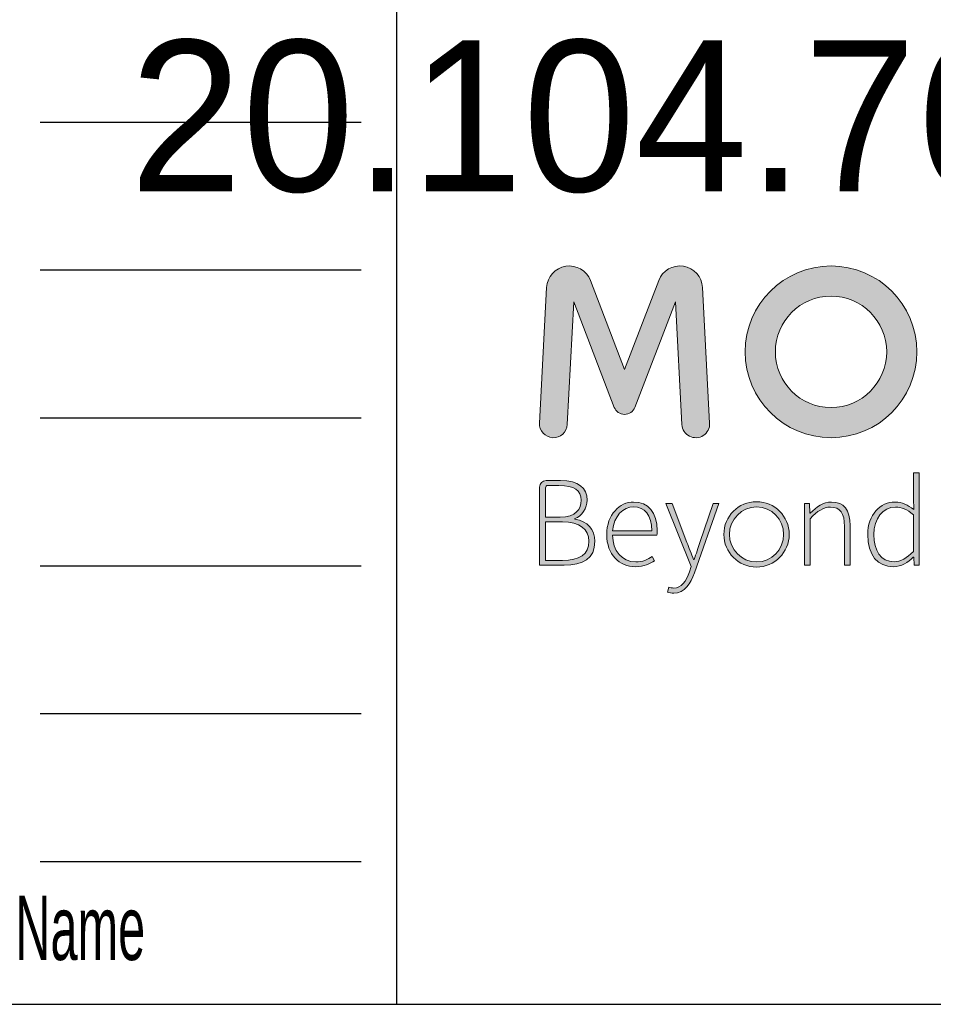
# Model space of a CAD drawing. Header units: millimetres. Extents: x 11 to 411, y 5 to 292.
# Tile 4 of 11: x 266 to 292, y 5 to 33. Entities that reach past the tile are written whole.
import ezdxf

# ---------------------------------------------------------------- set-up
doc = ezdxf.new("R2010")
doc.units = ezdxf.units.MM
doc.layers.add('1', color=7, linetype='Continuous')
doc.styles.add('SLDTEXTSTYLE1', font='TXT', dxfattribs={"width": 0.567})
doc.styles.add('SLDTEXTSTYLE2', font='TXT')

msp = doc.modelspace()

# ---------------------------------------------------------------- hatches: boundary and pattern name
at = {"layer": '1'}
h = msp.add_hatch(color=156, dxfattribs=at)
edge = h.paths.add_edge_path(flags=0)
edge.add_arc((280.974, 21.427), 0.39, 177, 357)
edge.add_line((281.363, 21.407), (281.543, 24.845))
edge.add_line((281.543, 24.845), (282.679, 21.887))
edge.add_arc((282.968, 21.998), 0.309, 201, 339)
edge.add_line((283.256, 21.887), (284.392, 24.845))
edge.add_line((284.392, 24.845), (284.572, 21.407))
edge.add_arc((284.962, 21.427), 0.39, 183, 363)
edge.add_line((285.351, 21.448), (285.152, 25.245))
edge.add_arc((284.517, 25.212), 0.636, 3, 159)
edge.add_line((283.924, 25.44), (282.968, 22.949))
edge.add_line((282.968, 22.949), (282.011, 25.44))
edge.add_arc((281.418, 25.212), 0.636, 21, 177)
edge.add_line((280.783, 25.245), (280.584, 21.448))
h = msp.add_hatch(color=156, dxfattribs=at)
edge = h.paths.add_edge_path(flags=0)
edge.add_arc((288.753, 23.442), 2.405, 0, 360)
edge = h.paths.add_edge_path(flags=0)
edge.add_arc((288.753, 23.442), 1.56, 0, 360)
h = msp.add_hatch(color=156, dxfattribs=at)
edge = h.paths.add_edge_path(flags=0)
edge.add_spline(control_points=[(290.547, 19.235), (290.137, 19.235), (289.781, 18.883), (289.781, 18.325)], knot_values=[10, 10, 10, 10, 11, 11, 11, 11], weights=[1, 1, 1, 1], degree=3, periodic=0)
edge.add_spline(control_points=[(289.781, 18.325), (289.781, 17.743), (290.062, 17.423), (290.497, 17.423)], knot_values=[9, 9, 9, 9, 10, 10, 10, 10], weights=[1, 1, 1, 1], degree=3, periodic=0)
edge.add_spline(control_points=[(290.497, 17.423), (290.727, 17.423), (290.918, 17.549), (291.058, 17.689)], knot_values=[8, 8, 8, 8, 9, 9, 9, 9], weights=[1, 1, 1, 1], degree=3, periodic=0)
edge.add_line((291.058, 17.689), (291.069, 17.689))
edge.add_line((291.069, 17.689), (291.083, 17.466))
edge.add_line((291.083, 17.466), (291.22, 17.466))
edge.add_line((291.22, 17.466), (291.22, 20.052))
edge.add_line((291.22, 20.052), (291.061, 20.052))
edge.add_line((291.061, 20.052), (291.061, 19.34))
edge.add_line((291.061, 19.34), (291.069, 19.023))
edge.add_spline(control_points=[(291.069, 19.023), (290.896, 19.156), (290.756, 19.235), (290.547, 19.235)], knot_values=[0, 0, 0, 0, 1, 1, 1, 1], weights=[1, 1, 1, 1], degree=3, periodic=0)
edge = h.paths.add_edge_path(flags=0)
edge.add_spline(control_points=[(290.518, 17.563), (290.151, 17.563), (289.95, 17.869), (289.95, 18.325)], knot_values=[4, 4, 4, 4, 5, 5, 5, 5], weights=[1, 1, 1, 1], degree=3, periodic=0)
edge.add_spline(control_points=[(289.95, 18.325), (289.95, 18.761), (290.213, 19.095), (290.558, 19.095)], knot_values=[3, 3, 3, 3, 4, 4, 4, 4], weights=[1, 1, 1, 1], degree=3, periodic=0)
edge.add_spline(control_points=[(290.558, 19.095), (290.727, 19.095), (290.878, 19.034), (291.061, 18.872)], knot_values=[2, 2, 2, 2, 3, 3, 3, 3], weights=[1, 1, 1, 1], degree=3, periodic=0)
edge.add_line((291.061, 18.872), (291.061, 17.847))
edge.add_spline(control_points=[(291.061, 17.847), (290.878, 17.664), (290.709, 17.563), (290.518, 17.563)], knot_values=[0, 0, 0, 0, 1, 1, 1, 1], weights=[1, 1, 1, 1], degree=3, periodic=0)
h = msp.add_hatch(color=156, dxfattribs=at)
edge = h.paths.add_edge_path(flags=0)
edge.add_spline(control_points=[(281.275, 17.466), (281.81, 17.466), (282.133, 17.639), (282.133, 18.137)], knot_values=[6, 6, 6, 6, 7, 7, 7, 7], weights=[1, 1, 1, 1], degree=3, periodic=0)
edge.add_spline(control_points=[(282.133, 18.137), (282.133, 18.464), (281.927, 18.707), (281.578, 18.757)], knot_values=[5, 5, 5, 5, 6, 6, 6, 6], weights=[1, 1, 1, 1], degree=3, periodic=0)
edge.add_line((281.578, 18.757), (281.578, 18.772))
edge.add_spline(control_points=[(281.578, 18.772), (281.771, 18.841), (281.918, 19.07), (281.918, 19.287)], knot_values=[3, 3, 3, 3, 4, 4, 4, 4], weights=[1, 1, 1, 1], degree=3, periodic=0)
edge.add_spline(control_points=[(281.918, 19.287), (281.918, 19.637), (281.683, 19.836), (281.175, 19.836)], knot_values=[2, 2, 2, 2, 3, 3, 3, 3], weights=[1, 1, 1, 1], degree=3, periodic=0)
edge.add_line((281.175, 19.836), (280.771, 19.836))
edge.add_spline(control_points=[(280.771, 19.836), (280.67, 19.836), (280.588, 19.754), (280.588, 19.653)], knot_values=[0, 0, 0, 0, 1, 1, 1, 1], weights=[1, 1, 1, 1], degree=3, periodic=0)
edge.add_line((280.588, 19.653), (280.588, 17.466))
edge.add_line((280.588, 17.466), (281.275, 17.466))
edge = h.paths.add_edge_path(flags=0)
edge.add_spline(control_points=[(281.231, 18.679), (281.713, 18.679), (281.968, 18.475), (281.968, 18.137)], knot_values=[1, 1, 1, 1, 2, 2, 2, 2], weights=[1, 1, 1, 1], degree=3, periodic=0)
edge.add_spline(control_points=[(281.968, 18.137), (281.968, 17.756), (281.703, 17.602), (281.231, 17.602)], knot_values=[0, 0, 0, 0, 1, 1, 1, 1], weights=[1, 1, 1, 1], degree=3, periodic=0)
edge.add_line((281.231, 17.602), (280.753, 17.602))
edge.add_line((280.753, 17.602), (280.753, 18.679))
edge.add_line((280.753, 18.679), (281.231, 18.679))
edge = h.paths.add_edge_path(flags=0)
edge.add_spline(control_points=[(280.753, 19.634), (280.753, 19.67), (280.782, 19.699), (280.818, 19.699)], knot_values=[3, 3, 3, 3, 4, 4, 4, 4], weights=[1, 1, 1, 1], degree=3, periodic=0)
edge.add_line((280.818, 19.699), (281.129, 19.699))
edge.add_spline(control_points=[(281.129, 19.699), (281.564, 19.699), (281.753, 19.561), (281.753, 19.29)], knot_values=[1, 1, 1, 1, 2, 2, 2, 2], weights=[1, 1, 1, 1], degree=3, periodic=0)
edge.add_spline(control_points=[(281.753, 19.29), (281.753, 19.037), (281.604, 18.812), (281.159, 18.812)], knot_values=[0, 0, 0, 0, 1, 1, 1, 1], weights=[1, 1, 1, 1], degree=3, periodic=0)
edge.add_line((281.159, 18.812), (280.753, 18.812))
edge.add_line((280.753, 18.812), (280.753, 19.634))
h = msp.add_hatch(color=156, dxfattribs=at)
edge = h.paths.add_edge_path(flags=0)
edge.add_spline(control_points=[(283.22, 19.235), (282.835, 19.235), (282.468, 18.89), (282.468, 18.325)], knot_values=[8, 8, 8, 8, 9, 9, 9, 9], weights=[1, 1, 1, 1], degree=3, periodic=0)
edge.add_spline(control_points=[(282.468, 18.325), (282.468, 17.761), (282.825, 17.423), (283.267, 17.423)], knot_values=[7, 7, 7, 7, 8, 8, 8, 8], weights=[1, 1, 1, 1], degree=3, periodic=0)
edge.add_spline(control_points=[(283.267, 17.423), (283.519, 17.423), (283.673, 17.509), (283.81, 17.592)], knot_values=[6, 6, 6, 6, 7, 7, 7, 7], weights=[1, 1, 1, 1], degree=3, periodic=0)
edge.add_line((283.81, 17.592), (283.745, 17.714))
edge.add_spline(control_points=[(283.745, 17.714), (283.616, 17.62), (283.468, 17.559), (283.281, 17.559)], knot_values=[4, 4, 4, 4, 5, 5, 5, 5], weights=[1, 1, 1, 1], degree=3, periodic=0)
edge.add_spline(control_points=[(283.281, 17.559), (282.893, 17.559), (282.637, 17.872), (282.63, 18.307)], knot_values=[3, 3, 3, 3, 4, 4, 4, 4], weights=[1, 1, 1, 1], degree=3, periodic=0)
edge.add_line((282.63, 18.307), (283.875, 18.307))
edge.add_spline(control_points=[(283.875, 18.307), (283.882, 18.351), (283.882, 18.394), (283.882, 18.437)], knot_values=[1, 1, 1, 1, 2, 2, 2, 2], weights=[1, 1, 1, 1], degree=3, periodic=0)
edge.add_spline(control_points=[(283.882, 18.437), (283.882, 18.944), (283.63, 19.235), (283.22, 19.235)], knot_values=[0, 0, 0, 0, 1, 1, 1, 1], weights=[1, 1, 1, 1], degree=3, periodic=0)
edge = h.paths.add_edge_path(flags=0)
edge.add_spline(control_points=[(282.63, 18.43), (282.666, 18.843), (282.929, 19.099), (283.224, 19.099)], knot_values=[1, 1, 1, 1, 2, 2, 2, 2], weights=[1, 1, 1, 1], degree=3, periodic=0)
edge.add_spline(control_points=[(283.224, 19.099), (283.533, 19.099), (283.731, 18.872), (283.731, 18.43)], knot_values=[0, 0, 0, 0, 1, 1, 1, 1], weights=[1, 1, 1, 1], degree=3, periodic=0)
edge.add_line((283.731, 18.43), (282.63, 18.43))
h = msp.add_hatch(color=156, dxfattribs=at)
edge = h.paths.add_edge_path(flags=0)
edge.add_spline(control_points=[(284.346, 16.826), (284.296, 16.826), (284.242, 16.84), (284.206, 16.854)], knot_values=[14, 14, 14, 14, 15, 15, 15, 15], weights=[1, 1, 1, 1], degree=3, periodic=0)
edge.add_line((284.206, 16.854), (284.17, 16.714))
edge.add_spline(control_points=[(284.17, 16.714), (284.217, 16.693), (284.281, 16.678), (284.346, 16.678)], knot_values=[12, 12, 12, 12, 13, 13, 13, 13], weights=[1, 1, 1, 1], degree=3, periodic=0)
edge.add_spline(control_points=[(284.346, 16.678), (284.655, 16.678), (284.828, 16.962), (284.925, 17.25)], knot_values=[11, 11, 11, 11, 12, 12, 12, 12], weights=[1, 1, 1, 1], degree=3, periodic=0)
edge.add_line((284.925, 17.25), (285.608, 19.192))
edge.add_line((285.608, 19.192), (285.447, 19.192))
edge.add_line((285.447, 19.192), (285.076, 18.106))
edge.add_spline(control_points=[(285.076, 18.106), (285.029, 17.962), (284.972, 17.775), (284.918, 17.624)], knot_values=[7, 7, 7, 7, 8, 8, 8, 8], weights=[1, 1, 1, 1], degree=3, periodic=0)
edge.add_line((284.918, 17.624), (284.904, 17.624))
edge.add_spline(control_points=[(284.904, 17.624), (284.839, 17.775), (284.77, 17.962), (284.716, 18.106)], knot_values=[5, 5, 5, 5, 6, 6, 6, 6], weights=[1, 1, 1, 1], degree=3, periodic=0)
edge.add_line((284.716, 18.106), (284.299, 19.192))
edge.add_line((284.299, 19.192), (284.127, 19.192))
edge.add_line((284.127, 19.192), (284.835, 17.433))
edge.add_line((284.835, 17.433), (284.788, 17.282))
edge.add_spline(control_points=[(284.788, 17.282), (284.702, 17.02), (284.558, 16.826), (284.346, 16.826)], knot_values=[0, 0, 0, 0, 1, 1, 1, 1], weights=[1, 1, 1, 1], degree=3, periodic=0)
h = msp.add_hatch(color=156, dxfattribs=at)
edge = h.paths.add_edge_path(flags=0)
edge.add_spline(control_points=[(286.666, 17.413), (287.172, 17.413), (287.582, 17.823), (287.582, 18.329)], knot_values=[2, 2, 2, 2, 3, 3, 3, 3], weights=[1, 1, 1, 1], degree=3, periodic=0)
edge.add_spline(control_points=[(287.582, 18.329), (287.582, 18.835), (287.172, 19.245), (286.666, 19.245)], knot_values=[3, 3, 3, 3, 4, 4, 4, 4], weights=[1, 1, 1, 1], degree=3, periodic=0)
edge.add_spline(control_points=[(286.666, 19.245), (286.16, 19.245), (285.75, 18.835), (285.75, 18.329)], knot_values=[0, 0, 0, 0, 1, 1, 1, 1], weights=[1, 1, 1, 1], degree=3, periodic=0)
edge.add_spline(control_points=[(285.75, 18.329), (285.75, 17.823), (286.16, 17.413), (286.666, 17.413)], knot_values=[1, 1, 1, 1, 2, 2, 2, 2], weights=[1, 1, 1, 1], degree=3, periodic=0)
edge = h.paths.add_edge_path(flags=0)
edge.add_spline(control_points=[(286.666, 17.557), (286.247, 17.557), (285.906, 17.91), (285.906, 18.329), (285.906, 18.748), (286.247, 19.099), (286.666, 19.099)], knot_values=[2, 2, 2, 2, 3, 3, 3, 4, 4, 4, 4], weights=[1, 1, 1, 1, 1, 1, 1], degree=3, periodic=0)
edge.add_spline(control_points=[(286.666, 19.099), (287.085, 19.099), (287.426, 18.748), (287.426, 18.329), (287.426, 17.91), (287.085, 17.557), (286.666, 17.557)], knot_values=[0, 0, 0, 0, 1, 1, 1, 2, 2, 2, 2], weights=[1, 1, 1, 1, 1, 1, 1], degree=3, periodic=0)
h = msp.add_hatch(color=156, dxfattribs=at)
edge = h.paths.add_edge_path(flags=0)
edge.add_spline(control_points=[(288.17, 18.768), (288.382, 18.984), (288.529, 19.092), (288.734, 19.092)], knot_values=[9, 9, 9, 9, 10, 10, 10, 10], weights=[1, 1, 1, 1], degree=3, periodic=0)
edge.add_spline(control_points=[(288.734, 19.092), (289.015, 19.092), (289.13, 18.919), (289.13, 18.552)], knot_values=[8, 8, 8, 8, 9, 9, 9, 9], weights=[1, 1, 1, 1], degree=3, periodic=0)
edge.add_line((289.13, 18.552), (289.13, 17.466))
edge.add_line((289.13, 17.466), (289.288, 17.466))
edge.add_line((289.288, 17.466), (289.288, 18.574))
edge.add_spline(control_points=[(289.288, 18.574), (289.288, 19.02), (289.123, 19.235), (288.767, 19.235)], knot_values=[4, 4, 4, 4, 5, 5, 5, 5], weights=[1, 1, 1, 1], degree=3, periodic=0)
edge.add_spline(control_points=[(288.767, 19.235), (288.529, 19.235), (288.35, 19.102), (288.173, 18.926)], knot_values=[3, 3, 3, 3, 4, 4, 4, 4], weights=[1, 1, 1, 1], degree=3, periodic=0)
edge.add_line((288.173, 18.926), (288.162, 18.926))
edge.add_line((288.162, 18.926), (288.148, 19.192))
edge.add_line((288.148, 19.192), (288.011, 19.192))
edge.add_line((288.011, 19.192), (288.011, 17.466))
edge.add_line((288.011, 17.466), (288.17, 17.466))
edge.add_line((288.17, 17.466), (288.17, 18.768))

# ---------------------------------------------------------------- linework, layer by layer
at = {"layer": '1', "color": 7}
for p, q in [((276.588, 21.594), (276.588, 50.166)), ((10.596, 5.166), (410.588, 5.166))]:
    msp.add_line(p, q, dxfattribs=at)
at = {"layer": '1'}
for p, q in [((266.588, 29.877), (275.588, 29.877)), ((266.588, 25.737), (275.588, 25.737)), ((266.588, 21.594), (275.588, 21.594)), ((276.588, 5.166), (276.588, 21.594)), ((266.588, 17.452), (275.588, 17.452)), ((266.588, 13.309), (275.588, 13.309)), ((266.588, 9.166), (275.588, 9.166))]:
    msp.add_line(p, q, dxfattribs=at)
at = {"layer": '1', "color": 156, "linetype": 'Continuous', "lineweight": 18}
for p, q in [((282.968, 22.949), (282.011, 25.44)), ((282.968, 22.949), (283.924, 25.44)), ((280.584, 21.448), (280.783, 25.245)), ((285.152, 25.245), (285.351, 21.448)), ((281.363, 21.407), (281.543, 24.845)), ((282.679, 21.887), (281.543, 24.845)), ((284.392, 24.845), (283.256, 21.887)), ((284.572, 21.407), (284.392, 24.845)), ((291.061, 19.34), (291.061, 20.052)), ((291.061, 20.052), (291.22, 20.052)), ((291.22, 20.052), (291.22, 17.466)), ((280.588, 17.466), (280.588, 19.653)), ((280.753, 19.634), (280.753, 18.812)), ((280.771, 19.836), (281.175, 19.836)), ((281.129, 19.699), (280.818, 19.699)), ((291.069, 19.023), (291.061, 19.34)), ((284.835, 17.433), (284.127, 19.192)), ((284.127, 19.192), (284.299, 19.192)), ((284.299, 19.192), (284.716, 18.106)), ((285.608, 19.192), (284.925, 17.25)), ((285.076, 18.106), (285.447, 19.192)), ((285.447, 19.192), (285.608, 19.192)), ((288.011, 19.192), (288.148, 19.192)), ((288.011, 17.466), (288.011, 19.192)), ((288.148, 19.192), (288.162, 18.926)), ((280.753, 18.812), (281.159, 18.812)), ((281.578, 18.772), (281.578, 18.757)), ((288.162, 18.926), (288.173, 18.926)), ((288.17, 18.768), (288.17, 17.466)), ((291.061, 17.847), (291.061, 18.872)), ((281.231, 18.679), (280.753, 18.679)), ((280.753, 18.679), (280.753, 17.602)), ((289.13, 17.466), (289.13, 18.552)), ((289.288, 18.574), (289.288, 17.466)), ((282.63, 18.43), (283.731, 18.43)), ((283.875, 18.307), (282.63, 18.307)), ((283.745, 17.714), (283.81, 17.592)), ((291.069, 17.689), (291.058, 17.689)), ((291.083, 17.466), (291.069, 17.689)), ((281.275, 17.466), (280.588, 17.466)), ((280.753, 17.602), (281.231, 17.602)), ((284.788, 17.282), (284.835, 17.433)), ((284.904, 17.624), (284.918, 17.624)), ((288.17, 17.466), (288.011, 17.466)), ((289.288, 17.466), (289.13, 17.466)), ((291.22, 17.466), (291.083, 17.466)), ((284.17, 16.714), (284.206, 16.854))]:
    msp.add_line(p, q, dxfattribs=at)
for radius in [2.405, 1.56]:
    msp.add_circle((288.753, 23.442), radius, dxfattribs=at)
for centre, radius, start, end in [((281.418, 25.212), 0.636, 21, 177), ((284.517, 25.212), 0.636, 3, 159), ((282.968, 21.998), 0.309, 201, 339), ((280.974, 21.427), 0.39, 177, 357), ((284.962, 21.427), 0.39, 183, 3)]:
    msp.add_arc(centre, radius, start, end, dxfattribs=at)
at = {"layer": '1', "color": 156, "linetype": 'Continuous', "lineweight": 0}
for points in [[(280.588, 19.653), (280.588, 19.754), (280.67, 19.836), (280.771, 19.836)], [(280.818, 19.699), (280.782, 19.699), (280.753, 19.67), (280.753, 19.634)], [(281.753, 19.29), (281.753, 19.561), (281.564, 19.699), (281.129, 19.699)], [(281.175, 19.836), (281.683, 19.836), (281.918, 19.637), (281.918, 19.287)], [(281.159, 18.812), (281.604, 18.812), (281.753, 19.037), (281.753, 19.29)], [(281.918, 19.287), (281.918, 19.07), (281.771, 18.841), (281.578, 18.772)], [(282.468, 18.325), (282.468, 18.89), (282.835, 19.235), (283.22, 19.235)], [(283.224, 19.099), (282.929, 19.099), (282.666, 18.843), (282.63, 18.43)], [(283.22, 19.235), (283.63, 19.235), (283.882, 18.944), (283.882, 18.437)], [(283.731, 18.43), (283.731, 18.872), (283.533, 19.099), (283.224, 19.099)], [(286.666, 19.245), (286.16, 19.245), (285.75, 18.835), (285.75, 18.329)], [(287.582, 18.329), (287.582, 18.835), (287.172, 19.245), (286.666, 19.245)], [(288.734, 19.092), (288.529, 19.092), (288.382, 18.984), (288.17, 18.768)], [(288.173, 18.926), (288.35, 19.102), (288.529, 19.235), (288.767, 19.235)], [(289.13, 18.552), (289.13, 18.919), (289.015, 19.092), (288.734, 19.092)], [(288.767, 19.235), (289.123, 19.235), (289.288, 19.02), (289.288, 18.574)], [(289.781, 18.325), (289.781, 18.883), (290.137, 19.235), (290.547, 19.235)], [(290.558, 19.095), (290.213, 19.095), (289.95, 18.761), (289.95, 18.325)], [(290.547, 19.235), (290.756, 19.235), (290.896, 19.156), (291.069, 19.023)], [(291.061, 18.872), (290.878, 19.034), (290.727, 19.095), (290.558, 19.095)], [(281.578, 18.757), (281.927, 18.707), (282.133, 18.464), (282.133, 18.137)], [(281.968, 18.137), (281.968, 18.475), (281.713, 18.679), (281.231, 18.679)], [(283.267, 17.423), (282.825, 17.423), (282.468, 17.761), (282.468, 18.325)], [(282.63, 18.307), (282.637, 17.872), (282.893, 17.559), (283.281, 17.559)], [(283.882, 18.437), (283.882, 18.394), (283.882, 18.351), (283.875, 18.307)], [(285.75, 18.329), (285.75, 17.823), (286.16, 17.413), (286.666, 17.413)], [(286.666, 17.413), (287.172, 17.413), (287.582, 17.823), (287.582, 18.329)], [(290.497, 17.423), (290.062, 17.423), (289.781, 17.743), (289.781, 18.325)], [(289.95, 18.325), (289.95, 17.869), (290.151, 17.563), (290.518, 17.563)], [(281.231, 17.602), (281.703, 17.602), (281.968, 17.756), (281.968, 18.137)], [(282.133, 18.137), (282.133, 17.639), (281.81, 17.466), (281.275, 17.466)], [(284.716, 18.106), (284.77, 17.962), (284.839, 17.775), (284.904, 17.624)], [(284.918, 17.624), (284.972, 17.775), (285.029, 17.962), (285.076, 18.106)], [(283.281, 17.559), (283.468, 17.559), (283.616, 17.62), (283.745, 17.714)], [(291.058, 17.689), (290.918, 17.549), (290.727, 17.423), (290.497, 17.423)], [(290.518, 17.563), (290.709, 17.563), (290.878, 17.664), (291.061, 17.847)], [(283.81, 17.592), (283.673, 17.509), (283.519, 17.423), (283.267, 17.423)], [(284.346, 16.826), (284.558, 16.826), (284.702, 17.02), (284.788, 17.282)], [(284.925, 17.25), (284.828, 16.962), (284.655, 16.678), (284.346, 16.678)], [(284.206, 16.854), (284.242, 16.84), (284.296, 16.826), (284.346, 16.826)], [(284.346, 16.678), (284.281, 16.678), (284.217, 16.693), (284.17, 16.714)]]:
    msp.add_open_spline(points, degree=3, dxfattribs=at)
for points, knots in [([(286.666, 17.557), (286.247, 17.557), (285.906, 17.91), (285.906, 18.748), (286.247, 19.099), (286.666, 19.099)], [2, 2, 2, 2, 3, 3, 4, 4, 4, 4]), ([(286.666, 19.099), (287.085, 19.099), (287.426, 18.748), (287.426, 17.91), (287.085, 17.557), (286.666, 17.557)], [0, 0, 0, 0, 1, 1, 2, 2, 2, 2])]:
    msp.add_open_spline(points, degree=3, knots=knots, dxfattribs=at)

# ---------------------------------------------------------------- texts
at = {"layer": '1'}
for s, insert, char_height, attachment_point, style in [('20.104.762-01 Mx-ONE-SMA-8DN016', (317.397, 32.171), 4.23333, 2, 'SLDTEXTSTYLE2'), ('Name', (265.894, 8.207), 1.8, 1, 'SLDTEXTSTYLE1')]:
    msp.add_mtext(s, dxfattribs=dict(at, insert=insert, char_height=char_height, attachment_point=attachment_point, style=style))

doc.saveas('drawing.dxf')
